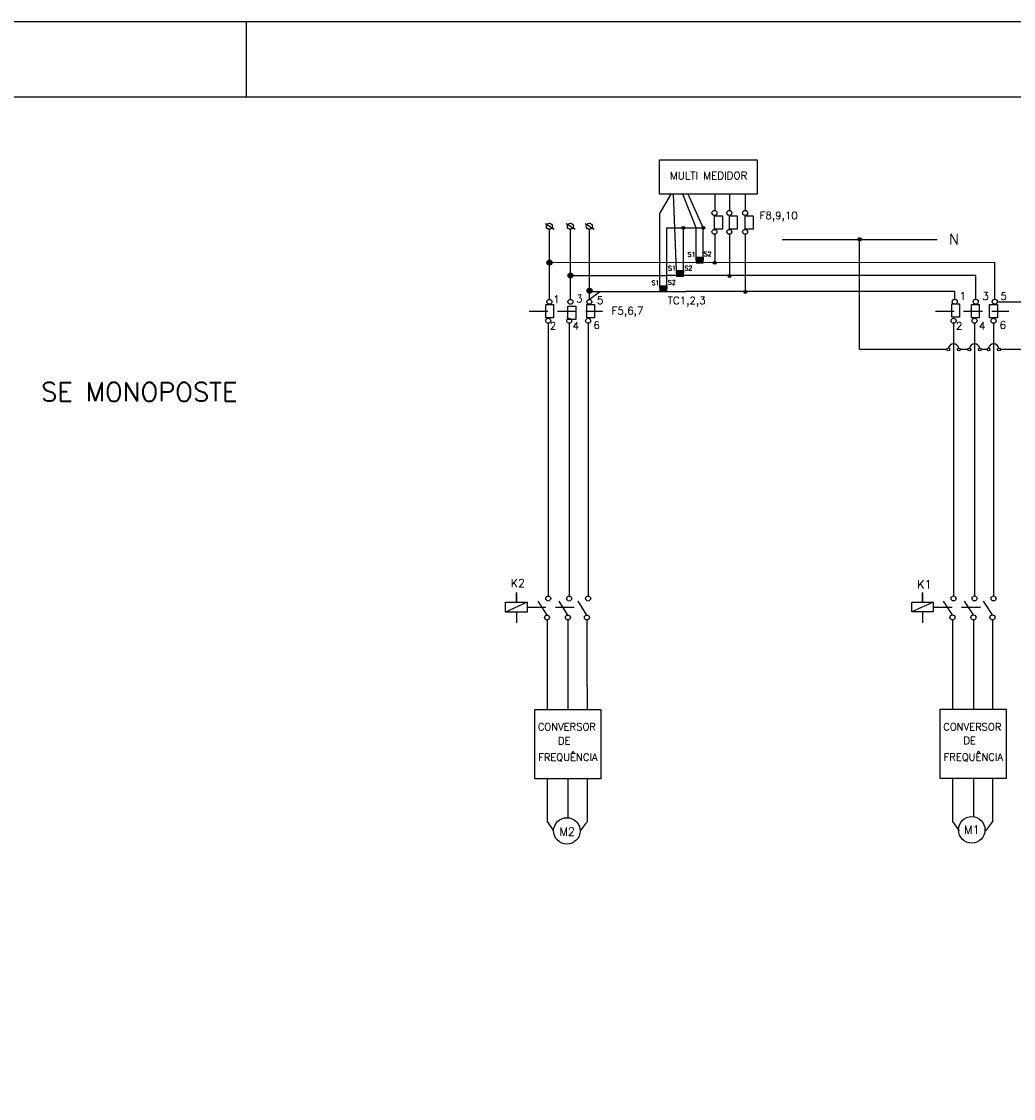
# Model space of a CAD drawing. Header units: millimetres. Extents: x 654.5 to 713.9, y 620.2 to 662.2.
# Tile 3 of 6: x 672.5 to 685.7, y 647.9 to 662.2. Entities that reach past the tile are written whole.
import ezdxf
from ezdxf.enums import TextEntityAlignment as Align

# ---------------------------------------------------------------- set-up
doc = ezdxf.new("R2010")
doc.units = ezdxf.units.MM
doc.linetypes.add('DASHED2', pattern=[9.525, 6.35, -3.175])
doc.linetypes.add('HIDDEN', pattern=[0.375, 0.25, -0.125])
for name, color, linetype in [('ARQ-FORMATO', 1, 'Continuous'), ('DIAGRAMA', 8, 'Continuous'), ('ETXT004', 4, 'Continuous'), ('TEXTO', 2, 'Continuous')]:
    doc.layers.add(name, color=color, linetype=linetype)
doc.styles.add('ROMANS', font='romans.shx')

msp = doc.modelspace()

# ---------------------------------------------------------------- hatches: boundary and pattern name
at = {"layer": 'DIAGRAMA', "linetype": 'DASHED2', "ltscale": 0.07}
h = msp.add_hatch(color=2, dxfattribs=at)
h.paths.add_polyline_path([(683.641, 659.307, 1), (683.599, 659.307)])
h.paths.add_polyline_path([(683.62, 659.307), (683.599, 659.307, 0.414214), (683.62, 659.286)])
h.paths.add_polyline_path([(683.62, 659.307), (683.62, 659.286, 0.414214), (683.641, 659.307)])
at = {"layer": 'DIAGRAMA', "linetype": 'Continuous'}
for points in [[(679.537, 658.999, 1), (679.471, 658.999, 1)], [(679.817, 658.827, 1), (679.751, 658.827, 1)], [(680.069, 658.625, 1), (680.003, 658.625, 1)]]:
    msp.add_hatch(color=2, dxfattribs=at).paths.add_polyline_path(points)
at = {"layer": 'ETXT004'}
for points in [[(681.282, 659.478, 1), (681.282, 659.44, 1)], [(681.545, 659.478, 1), (681.545, 659.44, 1)], [(681.545, 659.033), (681.545, 659.07), (681.451, 659.07), (681.451, 659.033)], [(681.452, 659.03), (681.452, 658.994), (681.545, 658.994), (681.545, 659.03)], [(681.697, 659.017, 1), (681.697, 658.978, 1)], [(681.282, 658.859), (681.282, 658.895), (681.188, 658.895), (681.188, 658.859)], [(681.188, 658.855), (681.188, 658.819), (681.282, 658.819), (681.282, 658.855)], [(681.894, 658.84, 1), (681.894, 658.802, 1)], [(681.063, 658.654), (681.063, 658.691), (680.969, 658.691), (680.969, 658.654)], [(680.969, 658.65), (680.969, 658.614), (681.063, 658.614), (681.063, 658.65)], [(682.103, 658.628, 1), (682.103, 658.59, 1)]]:
    msp.add_hatch(color=2, dxfattribs=at).paths.add_polyline_path(points)

# ---------------------------------------------------------------- linework, layer by layer
at = {"layer": 'ARQ-FORMATO', "color": 2}
msp.add_line((675.482, 662.198), (675.482, 661.198), dxfattribs=at)
msp.add_lwpolyline([(654.482, 662.198), (713.882, 662.198), (713.882, 620.198), (654.482, 620.198)], close=True, dxfattribs=at)
at = {"layer": 'ARQ-FORMATO'}
msp.add_lwpolyline([(656.982, 621.198), (656.982, 661.198), (712.882, 661.198), (712.882, 621.198)], close=True, dxfattribs=at)
at = {"layer": 'DIAGRAMA', "color": 2, "linetype": 'Continuous'}
for p, q in [((679.45, 659.517), (679.566, 659.441)), ((679.504, 658.511), (679.504, 659.441)), ((679.728, 659.517), (679.844, 659.441)), ((679.782, 658.511), (679.782, 659.441)), ((679.98, 659.517), (680.096, 659.441)), ((680.034, 658.511), (680.034, 659.441)), ((683.62, 657.85), (683.62, 659.307)), ((679.504, 659.001), (685.411, 659.004)), ((685.411, 659.004), (685.411, 658.511)), ((685.161, 658.826), (681.063, 658.826)), ((685.161, 658.512), (685.161, 658.826)), ((680.181, 658.613), (680.034, 658.511)), ((684.883, 658.614), (681.315, 658.614)), ((684.883, 658.512), (684.883, 658.614)), ((685.446, 658.479), (686.046, 658.479)), ((679.488, 658.192), (679.488, 654.573)), ((679.766, 658.192), (679.766, 654.573)), ((680.018, 658.192), (680.018, 654.573)), ((684.867, 658.193), (684.867, 654.574)), ((685.145, 658.193), (685.145, 654.574)), ((685.398, 658.193), (685.398, 654.574)), ((683.62, 657.85), (684.779, 657.85)), ((684.955, 657.85), (685.058, 657.85)), ((685.234, 657.85), (685.311, 657.85)), ((685.487, 657.85), (687.377, 657.85)), ((679.065, 654.49), (679.065, 654.62)), ((679.065, 654.62), (679.065, 654.49)), ((684.454, 654.62), (684.454, 654.491)), ((684.454, 654.491), (684.454, 654.62)), ((679.208, 654.49), (678.921, 654.36)), ((679.472, 654.321), (679.355, 654.505)), ((679.75, 654.321), (679.633, 654.505)), ((680.002, 654.321), (679.885, 654.505)), ((684.598, 654.491), (684.311, 654.361)), ((684.852, 654.322), (684.734, 654.505)), ((685.13, 654.322), (685.012, 654.505)), ((685.382, 654.322), (685.264, 654.505)), ((679.065, 654.36), (679.065, 654.217)), ((684.454, 654.361), (684.454, 654.218)), ((679.472, 654.255), (679.472, 653.661)), ((679.75, 654.255), (679.75, 653.661)), ((680.002, 654.255), (680.002, 653.661)), ((684.852, 654.255), (684.852, 653.662)), ((685.13, 654.255), (685.13, 653.662)), ((685.382, 654.255), (685.382, 653.662)), ((679.472, 653.661), (679.472, 653.069)), ((679.75, 653.661), (679.75, 653.069)), ((680.002, 653.661), (680.003, 653.069)), ((684.852, 653.662), (684.852, 653.069)), ((685.13, 653.662), (685.13, 653.069)), ((685.382, 653.662), (685.382, 653.069)), ((679.472, 652.15), (679.472, 651.578)), ((679.75, 652.15), (679.75, 651.631)), ((680.003, 652.15), (680.003, 651.578)), ((684.852, 652.15), (684.852, 651.579)), ((685.13, 652.15), (685.13, 651.643)), ((685.382, 652.15), (685.382, 651.579)), ((679.472, 651.578), (679.56, 651.455)), ((680.003, 651.578), (679.912, 651.455)), ((684.852, 651.579), (684.94, 651.456)), ((685.382, 651.579), (685.291, 651.456))]:
    msp.add_line(p, q, dxfattribs=at)
at = {"layer": 'DIAGRAMA', "color": 2, "linetype": 'Continuous', "ltscale": 0.07}
msp.add_line((682.591, 659.307), (684.648, 659.307), dxfattribs=at)
at = {"layer": 'DIAGRAMA', "color": 2, "linetype": 'ByBlock'}
for p, q in [((679.782, 658.826), (681.063, 658.826)), ((680.034, 658.613), (681.315, 658.614))]:
    msp.add_line(p, q, dxfattribs=at)
at = {"layer": 'DIAGRAMA', "color": 2, "linetype": 'HIDDEN'}
for p, q in [((679.235, 658.352), (680.21, 658.352)), ((684.625, 658.353), (685.599, 658.353)), ((679.208, 654.425), (679.936, 654.425)), ((684.598, 654.426), (685.325, 654.426))]:
    msp.add_line(p, q, dxfattribs=at)
at = {"layer": 'DIAGRAMA', "color": 2, "linetype": 'Continuous'}
for points in [[(680.963, 660.363), (682.26, 660.363), (682.26, 659.907), (680.963, 659.907)], [(679.455, 658.442), (679.56, 658.442), (679.56, 658.264), (679.455, 658.264)], [(679.748, 658.421), (679.853, 658.421), (679.853, 658.243), (679.748, 658.243)], [(679.999, 658.442), (680.104, 658.442), (680.104, 658.264), (679.999, 658.264)], [(684.842, 658.453), (684.947, 658.453), (684.947, 658.275), (684.842, 658.275)], [(685.104, 658.442), (685.208, 658.442), (685.208, 658.264), (685.104, 658.264)], [(685.345, 658.442), (685.449, 658.442), (685.449, 658.264), (685.345, 658.264)], [(678.921, 654.49), (679.208, 654.49), (679.208, 654.36), (678.921, 654.36)], [(684.311, 654.491), (684.598, 654.491), (684.598, 654.361), (684.311, 654.361)], [(679.309, 653.066), (680.185, 653.066), (680.185, 652.146), (679.309, 652.146)], [(684.688, 653.069), (685.564, 653.069), (685.564, 652.15), (684.688, 652.15)]]:
    msp.add_lwpolyline(points, close=True, dxfattribs=at)
for points in [[(681.697, 659.907), (681.697, 659.691)], [(681.894, 659.907), (681.894, 659.691)], [(682.103, 659.907), (682.103, 659.691)], [(681.697, 659.374), (681.697, 658.997)], [(681.894, 659.374), (681.894, 658.821)], [(682.103, 659.374), (682.103, 658.609)]]:
    msp.add_lwpolyline(points, dxfattribs=at)
at = {"layer": 'DIAGRAMA', "color": 2, "linetype": 'Continuous', "elevation": 21.421}
for points in [[(681.799, 659.443), (681.695, 659.443), (681.695, 659.621), (681.799, 659.621)], [(681.997, 659.443), (681.892, 659.443), (681.892, 659.621), (681.997, 659.621)], [(682.206, 659.443), (682.101, 659.443), (682.101, 659.621), (682.206, 659.621)]]:
    msp.add_lwpolyline(points, close=True, dxfattribs=at)
at = {"layer": 'DIAGRAMA', "color": 2, "linetype": 'Continuous'}
for centre, radius in [((681.694, 659.658), 0.0331), ((681.891, 659.658), 0.0331), ((682.1, 659.658), 0.0331), ((679.504, 659.481), 0.0403), ((679.782, 659.481), 0.0403), ((680.034, 659.481), 0.0403), ((681.694, 659.407), 0.0331), ((681.891, 659.407), 0.0331), ((682.1, 659.407), 0.0331), ((679.504, 658.999), 0.0331), ((679.784, 658.827), 0.0331), ((680.036, 658.625), 0.0331), ((679.504, 658.478), 0.0331), ((679.782, 658.478), 0.0331), ((680.034, 658.478), 0.0331), ((684.883, 658.479), 0.0331), ((685.161, 658.479), 0.0331), ((685.413, 658.479), 0.0331), ((679.488, 658.226), 0.0331), ((679.766, 658.226), 0.0331), ((680.018, 658.226), 0.0331), ((684.867, 658.226), 0.0331), ((685.145, 658.226), 0.0331), ((685.398, 658.226), 0.0331), ((684.797, 657.845), 0.0186), ((684.937, 657.845), 0.0186), ((685.076, 657.845), 0.0186), ((685.216, 657.845), 0.0186), ((685.329, 657.845), 0.0186), ((685.469, 657.845), 0.0186), ((679.488, 654.54), 0.0331), ((679.766, 654.54), 0.0331), ((680.018, 654.54), 0.0331), ((684.867, 654.541), 0.0331), ((685.145, 654.541), 0.0331), ((685.398, 654.541), 0.0331), ((679.472, 654.288), 0.0331), ((679.75, 654.288), 0.0331), ((680.002, 654.288), 0.0331), ((684.852, 654.289), 0.0331), ((685.13, 654.289), 0.0331), ((685.382, 654.289), 0.0331), ((679.736, 651.455), 0.176), ((685.107, 651.469), 0.176)]:
    msp.add_circle(centre, radius, dxfattribs=at)
at = {"layer": 'DIAGRAMA', "color": 2, "linetype": 'DASHED2', "ltscale": 0.07}
msp.add_circle((683.62, 659.307), 0.0209, dxfattribs=at)
at = {"layer": 'DIAGRAMA', "color": 2, "linetype": 'Continuous'}
for centre in [(684.867, 657.847), (685.146, 657.847), (685.399, 657.847)]:
    msp.add_arc(centre, 0.0719, 13.4076, 166.5809, dxfattribs=at)
at = {"layer": 'ETXT004', "color": 2}
for p, q in [((680.969, 659.649), (681.118, 659.907)), ((681.188, 658.895), (681.15, 659.907)), ((681.451, 659.459), (681.272, 659.907)), ((681.545, 659.459), (681.347, 659.907)), ((680.969, 658.69), (680.969, 659.649)), ((681.063, 659.459), (681.263, 659.459)), ((681.063, 658.69), (681.063, 659.459)), ((681.282, 658.895), (681.282, 659.459)), ((681.301, 659.459), (681.432, 659.459)), ((681.432, 659.459), (681.526, 659.459)), ((681.451, 659.07), (681.451, 659.459)), ((681.545, 659.07), (681.545, 659.459))]:
    msp.add_line(p, q, dxfattribs=at)
for points in [[(681.451, 659.033), (681.451, 659.07), (681.545, 659.07), (681.545, 659.033)], [(681.452, 659.03), (681.452, 658.994), (681.545, 658.994), (681.545, 659.03)], [(681.188, 658.859), (681.188, 658.895), (681.282, 658.895), (681.282, 658.859)], [(681.188, 658.855), (681.188, 658.819), (681.282, 658.819), (681.282, 658.855)], [(680.969, 658.654), (680.969, 658.691), (681.063, 658.691), (681.063, 658.654)], [(680.969, 658.65), (680.969, 658.614), (681.063, 658.614), (681.063, 658.65)]]:
    msp.add_lwpolyline(points, close=True, dxfattribs=at)
for centre in [(681.282, 659.459), (681.545, 659.459), (681.697, 658.997), (681.894, 658.821), (682.103, 658.609)]:
    msp.add_circle(centre, 0.0192, dxfattribs=at)

# ---------------------------------------------------------------- texts
at = {"layer": 'DIAGRAMA', "color": 2, "style": 'ROMANS'}
for s, height, p in [('MULTI MEDIDOR', 0.10036, (681.617, 660.154)), ('F8,9,10', 0.1004, (682.546, 659.609)), ('N', 0.141, (684.873, 659.308)), ('1', 0.1, (679.598, 658.511)), ('3', 0.1, (679.901, 658.519)), ('5', 0.1, (680.177, 658.499)), ('1', 0.1, (684.988, 658.555)), ('3', 0.1, (685.291, 658.555)), ('5', 0.1, (685.531, 658.553)), ('F5,6,7', 0.1004, (680.54, 658.344)), ('TC1,2,3', 0.1004, (681.325, 658.48)), ('2', 0.1, (679.552, 658.16)), ('4', 0.1, (679.855, 658.16)), ('6', 0.1, (680.131, 658.169)), ('2', 0.1, (684.942, 658.16)), ('4', 0.1, (685.245, 658.16)), ('6', 0.1, (685.521, 658.17)), ('K2', 0.1086, (679.085, 654.744)), ('K1', 0.1086, (684.48, 654.728)), ('CONVERSOR', 0.0967, (679.735, 652.838)), ('CONVERSOR', 0.0967, (685.115, 652.836)), ('DE ', 0.0967, (679.734, 652.651)), ('DE ', 0.0967, (685.113, 652.654)), ('FREQUÊNCIA', 0.0967, (679.749, 652.442)), ('FREQUÊNCIA', 0.0967, (685.129, 652.445)), ('M2', 0.1086, (679.74, 651.446)), ('M1', 0.1086, (685.109, 651.471))]:
    msp.add_text(s, height=height, dxfattribs=at).set_placement(p, align=Align.MIDDLE)
at = {"layer": 'ETXT004', "color": 2, "style": 'ROMANS'}
for s, p in [('S1', (681.389, 659.107)), ('S2', (681.603, 659.113)), ('S1', (681.13, 658.923)), ('S2', (681.348, 658.926)), ('S1', (680.91, 658.731)), ('S2', (681.128, 658.734))]:
    msp.add_text(s, height=0.0615, dxfattribs=at).set_placement(p, align=Align.MIDDLE)
at = {"layer": 'TEXTO', "color": 2, "style": 'ROMANS'}
msp.add_text('SE MONOPOSTE', height=0.25, dxfattribs=at).set_placement((672.76, 657.158))

doc.saveas('drawing.dxf')
